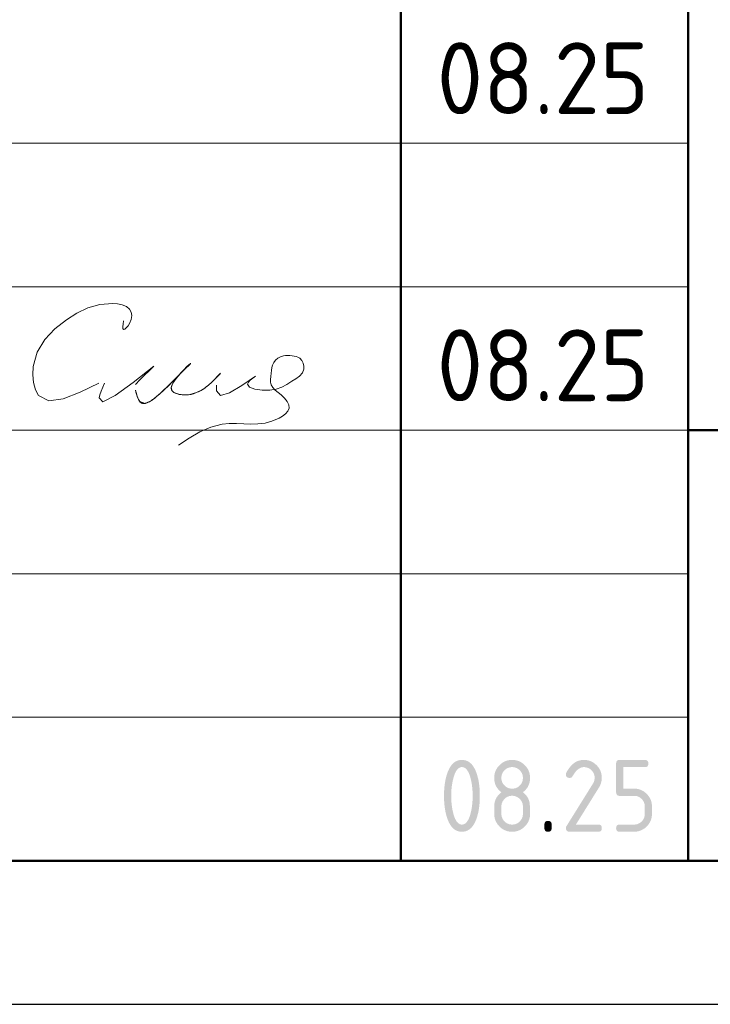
# Model space of a CAD drawing. Header units: millimetres. Extents: x 0 to 21005, y 0 to 14855.
# Tile 15 of 18: x 13586 to 14789, y 0 to 1715. Entities that reach past the tile are written whole.
import ezdxf

# ---------------------------------------------------------------- set-up
doc = ezdxf.new("R2010")
doc.units = ezdxf.units.MM
doc.layers.add('Standard', color=7, linetype='Continuous', lineweight=25)
doc.styles.add('ISOCPEUR', font='txt')

msp = doc.modelspace()

# ---------------------------------------------------------------- hatches: boundary and pattern name
at = {"layer": 'Standard', "linetype": 'Continuous', "lineweight": 25, "transparency": 33554687}
h = msp.add_hatch(color=7, dxfattribs=at)
h.paths.add_polyline_path([(14374.9, 363.1), (14374.9, 367), (14374.7, 370.8), (14374.5, 374.6), (14374.1, 378.2), (14373.7, 381.9), (14373.1, 385.4), (14372.4, 389), (14371.6, 392.4), (14371, 395), (14370.3, 397.3), (14369.6, 399.5), (14368.8, 401.5), (14368, 403.4), (14367.1, 405), (14366.2, 406.6), (14365.3, 407.9), (14364.3, 409.2), (14363.3, 410.2), (14362.2, 411.2), (14361.1, 411.8), (14360, 412.5), (14358.8, 412.8), (14357.5, 413.1), (14356.2, 413.1), (14355, 413.1), (14353.8, 412.8), (14352.6, 412.5), (14351.4, 411.8), (14350.3, 411.2), (14349.3, 410.2), (14348.2, 409.2), (14347.3, 407.9), (14346.3, 406.6), (14345.5, 405), (14344.6, 403.4), (14343.8, 401.4), (14343, 399.5), (14342.3, 397.2), (14341.6, 394.9), (14341, 392.3), (14340.1, 388.8), (14339.5, 385.2), (14338.8, 381.6), (14338.4, 378), (14338, 374.4), (14337.8, 370.6), (14337.6, 366.9), (14337.6, 363.1), (14337.6, 359.3), (14337.8, 355.5), (14338, 351.8), (14338.4, 348.1), (14338.8, 344.5), (14339.4, 340.9), (14340, 337.3), (14340.9, 333.9), (14341.5, 331.3), (14342.2, 329), (14342.9, 326.8), (14343.7, 324.8), (14344.5, 322.9), (14345.4, 321.3), (14346.3, 319.6), (14347.2, 318.4), (14348.2, 317.1), (14349.2, 316.1), (14350.3, 315.1), (14351.4, 314.5), (14352.5, 313.8), (14353.7, 313.5), (14354.9, 313.2), (14356.2, 313.2), (14357.5, 313.2), (14358.8, 313.5), (14360, 313.8), (14361.1, 314.5), (14362.2, 315.1), (14363.3, 316.1), (14364.3, 317.1), (14365.3, 318.4), (14366.2, 319.6), (14367.1, 321.3), (14368, 322.9), (14368.8, 324.8), (14369.6, 326.8), (14370.3, 329), (14371, 331.3), (14371.6, 333.9), (14372.4, 337.3), (14373.1, 340.9), (14373.7, 344.5), (14374.1, 348.1), (14374.5, 351.8), (14374.7, 355.5), (14374.9, 359.3)])
h.paths.add_polyline_path([(14387.4, 363.1), (14387.4, 360.4), (14387.4, 357.7), (14387.3, 355), (14387.1, 352.3), (14386.9, 349.7), (14386.7, 347.2), (14386.4, 344.7), (14386.1, 342.3), (14385.7, 339.9), (14385.3, 337.6), (14384.9, 335.3), (14384.4, 333), (14383.8, 330.8), (14383.2, 328.7), (14382.6, 326.5), (14382, 324.5), (14381, 321.5), (14379.8, 318.9), (14378.6, 316.3), (14377.3, 314.1), (14376, 311.8), (14374.6, 310), (14373.1, 308.1), (14371.5, 306.6), (14369.9, 305.1), (14368.1, 304), (14366.4, 302.9), (14364.5, 302.1), (14362.6, 301.4), (14360.5, 301), (14358.5, 300.6), (14356.2, 300.6), (14354, 300.6), (14352, 301), (14349.9, 301.4), (14348, 302.1), (14346.1, 302.9), (14344.3, 304), (14342.6, 305.1), (14341, 306.6), (14339.4, 308.1), (14337.9, 309.9), (14336.5, 311.8), (14335.2, 314), (14333.9, 316.2), (14332.7, 318.8), (14331.5, 321.4), (14330.5, 324.4), (14329.8, 326.4), (14329.2, 328.6), (14328.6, 330.7), (14328.1, 332.9), (14327.6, 335.2), (14327.2, 337.5), (14326.8, 339.8), (14326.4, 342.2), (14326.1, 344.7), (14325.8, 347.2), (14325.6, 349.7), (14325.4, 352.3), (14325.2, 354.9), (14325.1, 357.6), (14325.1, 360.3), (14325.1, 363.1), (14325.1, 365.9), (14325.1, 368.7), (14325.2, 371.4), (14325.4, 374), (14325.6, 376.6), (14325.8, 379.1), (14326.1, 381.6), (14326.4, 384), (14326.8, 386.5), (14327.2, 388.8), (14327.6, 391.1), (14328.1, 393.3), (14328.6, 395.6), (14329.2, 397.7), (14329.8, 399.8), (14330.5, 401.9), (14331.5, 404.8), (14332.7, 407.4), (14333.9, 410), (14335.2, 412.3), (14336.5, 414.5), (14337.9, 416.4), (14339.4, 418.2), (14341, 419.7), (14342.6, 421.2), (14344.3, 422.3), (14346.1, 423.4), (14348, 424.2), (14349.9, 424.9), (14352, 425.3), (14354, 425.6), (14356.2, 425.6), (14358.5, 425.6), (14360.5, 425.3), (14362.6, 424.9), (14364.5, 424.2), (14366.4, 423.4), (14368.1, 422.3), (14369.9, 421.2), (14371.5, 419.7), (14373.1, 418.2), (14374.6, 416.3), (14376, 414.5), (14377.3, 412.2), (14378.6, 410), (14379.8, 407.4), (14381, 404.8), (14382, 401.8), (14382.6, 399.7), (14383.2, 397.6), (14383.8, 395.5), (14384.4, 393.3), (14384.9, 391), (14385.3, 388.7), (14385.7, 386.4), (14386.1, 384), (14386.4, 381.6), (14386.7, 379.1), (14386.9, 376.5), (14387.1, 373.9), (14387.3, 371.3), (14387.4, 368.6), (14387.4, 365.9)], flags=16)
h = msp.add_hatch(color=7, dxfattribs=at)
h.paths.add_polyline_path([(14443.7, 313.2), (14445.6, 313.2), (14447.4, 313.5), (14449.2, 313.8), (14450.9, 314.5), (14452.6, 315.2), (14454.1, 316.2), (14455.6, 317.2), (14456.9, 318.6), (14458.3, 320), (14459.3, 321.5), (14460.3, 323), (14461, 324.7), (14461.7, 326.3), (14462, 328.1), (14462.3, 329.9), (14462.3, 331.9), (14462.3, 344.4), (14462.3, 346.4), (14462, 348.1), (14461.7, 349.9), (14461, 351.6), (14460.3, 353.3), (14459.3, 354.8), (14458.2, 356.3), (14456.9, 357.7), (14455.5, 359), (14454, 360.1), (14452.5, 361.1), (14450.8, 361.8), (14449.2, 362.5), (14447.4, 362.8), (14445.6, 363.2), (14443.7, 363.2), (14441.7, 363.2), (14439.9, 362.8), (14438.1, 362.5), (14436.5, 361.8), (14434.8, 361.1), (14433.3, 360.1), (14431.8, 359.1), (14430.4, 357.7), (14429.1, 356.3), (14428.1, 354.8), (14427, 353.3), (14426.4, 351.7), (14425.7, 350), (14425.3, 348.2), (14425, 346.4), (14425, 344.4), (14425, 331.9), (14425, 329.9), (14425.3, 328.1), (14425.7, 326.3), (14426.4, 324.7), (14427, 323), (14428.1, 321.5), (14429.1, 320), (14430.4, 318.6), (14431.8, 317.2), (14433.3, 316.2), (14434.8, 315.2), (14436.5, 314.5), (14438.1, 313.8), (14439.9, 313.5), (14441.7, 313.2)])
h.paths.add_polyline_path([(14443.7, 300.6), (14442.1, 300.6), (14440.5, 300.8), (14438.9, 300.9), (14437.4, 301.2), (14435.9, 301.5), (14434.5, 301.9), (14433.1, 302.4), (14431.7, 302.9), (14430.3, 303.5), (14429, 304.2), (14427.7, 304.9), (14426.4, 305.8), (14425.1, 306.6), (14423.9, 307.6), (14422.7, 308.6), (14421.6, 309.8), (14420.5, 310.9), (14419.5, 312.1), (14418.5, 313.3), (14417.6, 314.6), (14416.8, 315.9), (14416, 317.2), (14415.3, 318.5), (14414.8, 319.9), (14414.2, 321.3), (14413.8, 322.7), (14413.3, 324.1), (14413.1, 325.6), (14412.8, 327.1), (14412.6, 328.7), (14412.5, 330.3), (14412.5, 331.9), (14412.5, 344.4), (14412.5, 346.3), (14412.7, 348.2), (14412.9, 350), (14413.3, 351.8), (14413.7, 353.5), (14414.2, 355.2), (14414.8, 356.8), (14415.6, 358.4), (14416.4, 360), (14417.4, 361.4), (14418.4, 362.9), (14419.5, 364.3), (14420.7, 365.7), (14422.1, 366.9), (14423.4, 368.2), (14425, 369.4), (14423.4, 370.6), (14422.1, 371.9), (14420.7, 373.1), (14419.5, 374.5), (14418.4, 375.9), (14417.4, 377.3), (14416.4, 378.8), (14415.6, 380.4), (14414.8, 381.9), (14414.2, 383.6), (14413.7, 385.3), (14413.3, 387), (14412.9, 388.8), (14412.7, 390.6), (14412.5, 392.4), (14412.5, 394.4), (14412.5, 396), (14412.6, 397.6), (14412.8, 399.1), (14413.1, 400.6), (14413.3, 402.1), (14413.8, 403.6), (14414.2, 405), (14414.8, 406.4), (14415.3, 407.8), (14416, 409.1), (14416.8, 410.4), (14417.6, 411.7), (14418.5, 413), (14419.5, 414.2), (14420.5, 415.4), (14421.6, 416.5), (14422.7, 417.6), (14423.9, 418.6), (14425.1, 419.6), (14426.4, 420.5), (14427.7, 421.4), (14429, 422.1), (14430.3, 422.8), (14431.7, 423.4), (14433.1, 423.9), (14434.5, 424.4), (14435.9, 424.8), (14437.4, 425.1), (14438.9, 425.4), (14440.5, 425.5), (14442.1, 425.6), (14443.7, 425.6), (14445.3, 425.6), (14446.9, 425.5), (14448.4, 425.4), (14449.9, 425.1), (14451.4, 424.8), (14452.8, 424.4), (14454.3, 423.9), (14455.7, 423.4), (14457, 422.8), (14458.4, 422.1), (14459.7, 421.4), (14460.9, 420.5), (14462.2, 419.6), (14463.4, 418.6), (14464.6, 417.6), (14465.7, 416.5), (14466.9, 415.4), (14467.9, 414.2), (14468.9, 413), (14469.7, 411.7), (14470.6, 410.4), (14471.3, 409.1), (14472, 407.8), (14472.6, 406.4), (14473.2, 405), (14473.6, 403.6), (14474, 402.1), (14474.3, 400.6), (14474.6, 399.1), (14474.7, 397.6), (14474.9, 396), (14474.9, 394.4), (14474.9, 392.4), (14474.7, 390.6), (14474.5, 388.8), (14474.1, 387), (14473.7, 385.3), (14473.1, 383.6), (14472.5, 381.9), (14471.7, 380.4), (14471, 378.8), (14470, 377.3), (14469, 375.9), (14467.8, 374.5), (14466.7, 373.1), (14465.3, 371.9), (14463.9, 370.6), (14462.3, 369.4), (14464.6, 367.7), (14466.4, 365.8), (14468.3, 363.9), (14469.7, 361.8), (14471.1, 359.7), (14472.1, 357.4), (14473.1, 355.1), (14473.7, 352.6), (14473.9, 352), (14474, 351.2), (14474.1, 350.4), (14474.2, 349.5), (14474.3, 348.5), (14474.4, 347.4), (14474.5, 346.2), (14474.6, 344.9), (14474.6, 343.6), (14474.7, 342.2), (14474.8, 340.7), (14474.8, 339.1), (14474.8, 337.5), (14474.8, 335.7), (14474.9, 333.9), (14474.9, 331.9), (14474.9, 330.3), (14474.7, 328.7), (14474.6, 327.1), (14474.3, 325.6), (14474, 324.1), (14473.6, 322.7), (14473.2, 321.3), (14472.6, 319.9), (14472, 318.5), (14471.3, 317.2), (14470.6, 315.9), (14469.7, 314.6), (14468.9, 313.3), (14467.9, 312.1), (14466.9, 310.9), (14465.7, 309.8), (14464.6, 308.6), (14463.4, 307.6), (14462.2, 306.6), (14460.9, 305.8), (14459.7, 304.9), (14458.4, 304.2), (14457, 303.5), (14455.7, 302.9), (14454.3, 302.4), (14452.8, 301.9), (14451.4, 301.5), (14449.9, 301.2), (14448.4, 300.9), (14446.9, 300.8), (14445.3, 300.6)], flags=16)
h.paths.add_polyline_path([(14443.7, 375.6), (14445.6, 375.6), (14447.4, 376), (14449.2, 376.3), (14450.9, 377), (14452.6, 377.7), (14454.1, 378.7), (14455.6, 379.7), (14456.9, 381.1), (14458.3, 382.4), (14459.3, 383.9), (14460.3, 385.4), (14461, 387.1), (14461.7, 388.8), (14462, 390.6), (14462.3, 392.4), (14462.3, 394.4), (14462.3, 396.3), (14462, 398.1), (14461.7, 399.9), (14461, 401.6), (14460.3, 403.2), (14459.3, 404.7), (14458.2, 406.2), (14456.9, 407.6), (14455.5, 409), (14454, 410), (14452.5, 411.1), (14450.8, 411.7), (14449.2, 412.4), (14447.4, 412.8), (14445.6, 413.1), (14443.7, 413.1), (14441.7, 413.1), (14439.9, 412.8), (14438.1, 412.4), (14436.5, 411.7), (14434.8, 411.1), (14433.3, 410), (14431.8, 409), (14430.4, 407.7), (14429.1, 406.3), (14428.1, 404.8), (14427, 403.3), (14426.4, 401.6), (14425.7, 400), (14425.3, 398.1), (14425, 396.3), (14425, 394.4), (14425, 392.4), (14425.3, 390.6), (14425.7, 388.8), (14426.4, 387.1), (14427, 385.4), (14428.1, 383.9), (14429.1, 382.4), (14430.4, 381.1), (14431.8, 379.7), (14433.3, 378.7), (14434.8, 377.7), (14436.5, 377), (14438.1, 376.3), (14439.9, 376), (14441.7, 375.6)])
for points in [[(14568.6, 425.6), (14570.2, 425.6), (14571.8, 425.5), (14573.3, 425.4), (14574.8, 425.1), (14576.3, 424.8), (14577.8, 424.4), (14579.2, 423.9), (14580.6, 423.4), (14582, 422.8), (14583.3, 422.1), (14584.6, 421.4), (14585.9, 420.5), (14587.1, 419.6), (14588.3, 418.6), (14589.5, 417.6), (14590.7, 416.5), (14591.8, 415.4), (14592.8, 414.2), (14593.8, 413), (14594.7, 411.7), (14595.5, 410.4), (14596.3, 409.1), (14597, 407.8), (14597.5, 406.4), (14598.1, 405), (14598.5, 403.6), (14599, 402.1), (14599.2, 400.6), (14599.5, 399.1), (14599.7, 397.6), (14599.8, 396), (14599.8, 394.4), (14599.8, 392.2), (14599.5, 389.9), (14599.1, 387.7), (14598.4, 385.5), (14597.7, 383.2), (14596.6, 380.9), (14595.6, 378.7), (14594.1, 376.4), (14554.8, 313.2), (14593.6, 313.2), (14594.4, 313.2), (14595, 313.1), (14595.7, 313), (14596.3, 312.8), (14596.9, 312.6), (14597.4, 312.3), (14597.9, 312), (14598.3, 311.6), (14598.7, 311.2), (14598.9, 310.7), (14599.2, 310.2), (14599.4, 309.6), (14599.6, 309.1), (14599.7, 308.4), (14599.8, 307.7), (14599.8, 306.9), (14599.8, 306.1), (14599.7, 305.4), (14599.6, 304.8), (14599.4, 304.2), (14599.2, 303.6), (14598.9, 303.1), (14598.7, 302.6), (14598.3, 302.2), (14597.9, 301.8), (14597.4, 301.5), (14596.9, 301.2), (14596.3, 301), (14595.7, 300.8), (14595, 300.7), (14594.4, 300.6), (14593.6, 300.6), (14543.6, 300.6), (14542.8, 300.6), (14542.1, 300.7), (14541.4, 300.8), (14540.9, 301), (14540.3, 301.2), (14539.8, 301.5), (14539.3, 301.8), (14538.9, 302.2), (14538.5, 302.6), (14538.2, 303.1), (14537.9, 303.6), (14537.7, 304.2), (14537.5, 304.7), (14537.4, 305.4), (14537.3, 306.1), (14537.3, 306.9), (14537.3, 307.8), (14537.6, 308.7), (14537.9, 309.6), (14538.4, 310.5), (14584.2, 384.1), (14585, 385.3), (14585.6, 386.6), (14586.2, 387.9), (14586.5, 389.1), (14586.9, 390.4), (14587.1, 391.7), (14587.3, 393.1), (14587.3, 394.4), (14587.3, 396.3), (14587, 398.1), (14586.6, 399.9), (14585.9, 401.6), (14585.3, 403.2), (14584.2, 404.7), (14583.2, 406.3), (14581.8, 407.6), (14580.5, 409), (14578.9, 410), (14577.4, 411.1), (14575.8, 411.7), (14574.1, 412.4), (14572.3, 412.8), (14570.5, 413.1), (14568.6, 413.1), (14567.3, 413.1), (14566, 412.9), (14564.7, 412.6), (14563.4, 412.1), (14562.1, 411.6), (14560.9, 410.9), (14559.6, 410.2), (14558.4, 409.2), (14557.2, 408.2), (14556, 407), (14554.8, 405.8), (14553.6, 404.3), (14552.4, 402.8), (14551.3, 401.1), (14550.1, 399.4), (14549, 397.4), (14548.6, 396.6), (14548, 396.1), (14547.5, 395.5), (14546.8, 395.1), (14546.1, 394.8), (14545.3, 394.6), (14544.5, 394.4), (14543.6, 394.4), (14542.8, 394.4), (14542.1, 394.5), (14541.4, 394.6), (14540.9, 394.8), (14540.3, 395), (14539.8, 395.3), (14539.3, 395.6), (14538.9, 395.9), (14538.5, 396.3), (14538.2, 396.8), (14537.9, 397.3), (14537.7, 397.9), (14537.5, 398.5), (14537.4, 399.2), (14537.3, 399.8), (14537.3, 400.6), (14537.3, 401.3), (14537.5, 402), (14537.6, 402.6), (14537.9, 403.2), (14539.4, 406), (14540.9, 408.4), (14542.5, 410.9), (14544.2, 413), (14545.9, 415.1), (14547.7, 416.9), (14549.5, 418.6), (14551.4, 420), (14553.3, 421.4), (14555.3, 422.5), (14557.4, 423.5), (14559.5, 424.2), (14561.7, 424.9), (14563.9, 425.3), (14566.2, 425.6)], [(14624.8, 369.4), (14624.8, 419.4), (14624.8, 420.2), (14624.9, 420.9), (14625, 421.5), (14625.2, 422.1), (14625.4, 422.7), (14625.7, 423.2), (14626, 423.7), (14626.4, 424.1), (14626.7, 424.5), (14627.2, 424.8), (14627.7, 425.1), (14628.3, 425.3), (14628.9, 425.4), (14629.6, 425.5), (14630.3, 425.6), (14631, 425.6), (14674.7, 425.6), (14675.4, 425.6), (14676.1, 425.5), (14676.8, 425.4), (14677.4, 425.3), (14678, 425.1), (14678.5, 424.8), (14679, 424.5), (14679.3, 424.1), (14679.7, 423.7), (14680, 423.2), (14680.3, 422.7), (14680.5, 422.1), (14680.7, 421.5), (14680.8, 420.8), (14680.9, 420.2), (14680.9, 419.4), (14680.9, 418.6), (14680.8, 417.9), (14680.7, 417.2), (14680.5, 416.6), (14680.3, 416.1), (14680, 415.6), (14679.7, 415.1), (14679.3, 414.7), (14679, 414.3), (14678.5, 414), (14678, 413.7), (14677.4, 413.5), (14676.8, 413.3), (14676.1, 413.2), (14675.4, 413.1), (14674.7, 413.1), (14637.3, 413.1), (14637.3, 375.7), (14656, 375.7), (14657.6, 375.7), (14659.2, 375.5), (14660.8, 375.4), (14662.2, 375.1), (14663.7, 374.8), (14665.2, 374.4), (14666.6, 373.9), (14668, 373.4), (14669.4, 372.8), (14670.7, 372.1), (14672, 371.4), (14673.3, 370.5), (14674.5, 369.6), (14675.7, 368.6), (14676.9, 367.6), (14678.1, 366.5), (14679.2, 365.3), (14680.2, 364.1), (14681.2, 362.9), (14682.1, 361.7), (14682.9, 360.4), (14683.6, 359.1), (14684.3, 357.7), (14684.9, 356.4), (14685.5, 355), (14685.9, 353.5), (14686.3, 352.1), (14686.6, 350.6), (14686.9, 349.1), (14687, 347.6), (14687.2, 346), (14687.2, 344.4), (14687.2, 331.9), (14687.2, 330.3), (14687, 328.7), (14686.9, 327.2), (14686.6, 325.7), (14686.3, 324.1), (14685.9, 322.7), (14685.5, 321.3), (14684.9, 319.9), (14684.3, 318.5), (14683.6, 317.2), (14682.9, 315.9), (14682, 314.6), (14681.2, 313.3), (14680.2, 312.1), (14679.2, 310.9), (14678, 309.8), (14676.9, 308.6), (14675.7, 307.6), (14674.5, 306.6), (14673.2, 305.8), (14671.9, 304.9), (14670.6, 304.2), (14669.3, 303.5), (14667.9, 302.9), (14666.5, 302.4), (14665.1, 301.9), (14663.7, 301.5), (14662.2, 301.2), (14660.7, 300.9), (14659.1, 300.8), (14657.6, 300.6), (14656, 300.6), (14631, 300.6), (14630.3, 300.6), (14629.6, 300.7), (14628.9, 300.8), (14628.3, 301), (14627.7, 301.2), (14627.2, 301.5), (14626.7, 301.8), (14626.4, 302.2), (14626, 302.6), (14625.7, 303.1), (14625.4, 303.6), (14625.2, 304.2), (14625, 304.8), (14624.9, 305.4), (14624.8, 306.1), (14624.8, 306.9), (14624.8, 307.7), (14624.9, 308.4), (14625, 309.1), (14625.2, 309.6), (14625.4, 310.2), (14625.7, 310.7), (14626, 311.2), (14626.4, 311.6), (14626.7, 312), (14627.2, 312.3), (14627.7, 312.6), (14628.3, 312.8), (14628.9, 313), (14629.6, 313.1), (14630.3, 313.2), (14631, 313.2), (14656, 313.2), (14657.9, 313.2), (14659.7, 313.5), (14661.5, 313.8), (14663.2, 314.5), (14664.9, 315.2), (14666.4, 316.2), (14667.9, 317.2), (14669.2, 318.6), (14670.6, 320), (14671.6, 321.5), (14672.6, 323), (14673.3, 324.7), (14674, 326.3), (14674.3, 328.1), (14674.7, 329.9), (14674.7, 331.9), (14674.7, 344.4), (14674.7, 346.3), (14674.3, 348.1), (14674, 349.9), (14673.3, 351.6), (14672.6, 353.3), (14671.6, 354.8), (14670.6, 356.3), (14669.2, 357.7), (14667.8, 359), (14666.3, 360.1), (14664.8, 361.1), (14663.1, 361.8), (14661.5, 362.5), (14659.7, 362.8), (14657.9, 363.1), (14656, 363.1), (14631, 363.1), (14630.3, 363.1), (14629.6, 363.2), (14628.9, 363.3), (14628.3, 363.5), (14627.7, 363.7), (14627.2, 364), (14626.7, 364.3), (14626.4, 364.7), (14626, 365.1), (14625.7, 365.6), (14625.4, 366.1), (14625.2, 366.7), (14625, 367.2), (14624.9, 367.9), (14624.8, 368.6)], [(14499.9, 313.2), (14499.9, 313.9), (14500, 314.6), (14500.1, 315.3), (14500.3, 315.9), (14500.5, 316.5), (14500.8, 317), (14501.1, 317.5), (14501.5, 317.9), (14501.9, 318.3), (14502.4, 318.5), (14502.8, 318.8), (14503.4, 319), (14504, 319.2), (14504.7, 319.3), (14505.4, 319.4), (14506.2, 319.4), (14507, 319.4), (14507.6, 319.3), (14508.3, 319.2), (14508.9, 319), (14509.5, 318.8), (14510, 318.5), (14510.5, 318.3), (14510.9, 317.9), (14511.3, 317.5), (14511.6, 317), (14511.8, 316.5), (14512, 315.9), (14512.2, 315.3), (14512.3, 314.6), (14512.4, 313.9), (14512.4, 313.2), (14512.4, 306.9), (14512.4, 306.1), (14512.3, 305.4), (14512.2, 304.8), (14512, 304.2), (14511.8, 303.6), (14511.6, 303.1), (14511.3, 302.6), (14510.9, 302.2), (14510.5, 301.8), (14510, 301.5), (14509.5, 301.2), (14508.9, 301), (14508.3, 300.8), (14507.6, 300.7), (14507, 300.6), (14506.2, 300.6), (14505.4, 300.6), (14504.7, 300.7), (14504, 300.8), (14503.4, 301), (14502.8, 301.2), (14502.4, 301.5), (14501.9, 301.8), (14501.5, 302.2), (14501.1, 302.6), (14500.8, 303.1), (14500.5, 303.6), (14500.3, 304.2), (14500.1, 304.8), (14500, 305.4), (14499.9, 306.1), (14499.9, 306.9)]]:
    msp.add_hatch(color=7, dxfattribs=at).paths.add_polyline_path(points, flags=16)

# ---------------------------------------------------------------- linework, layer by layer
at = {"layer": 'Standard', "color": 7, "linetype": 'Continuous', "lineweight": 50, "transparency": 33554687}
for p, q in [((14250, 250), (14250, 3000)), ((14750, 250), (14750, 3000)), ((14750, 1000), (20750, 1000))]:
    msp.add_line(p, q, dxfattribs=at)
at = {"layer": 'Standard', "color": 7, "linetype": 'Continuous', "lineweight": 13, "transparency": 33554687}
for p, q in [((11500, 1500), (14750, 1500)), ((11500, 1250), (14750, 1250)), ((11500, 1250), (14750, 1250)), ((11500, 1000), (14750, 1000)), ((11500, 1000), (14750, 1000)), ((11500, 750), (14750, 750)), ((11500, 500), (14750, 500))]:
    msp.add_line(p, q, dxfattribs=at)
at = {"layer": 'Standard', "color": 7, "linetype": 'Continuous', "lineweight": 25, "transparency": 33554687}
msp.add_line((11500, 250), (20750, 250), dxfattribs=at)
msp.add_line((11500, 250), (20750, 250), dxfattribs=at)
msp.add_line((11500, 250), (20750, 250), dxfattribs=at)
msp.add_lwpolyline([(0, 0), (21000, 0), (21000, 14850), (0, 14850), (0, 0)], close=True, dxfattribs=at)
at = {"layer": 'Standard', "color": 7, "linetype": 'Continuous', "lineweight": 50, "transparency": 33554687}
msp.add_lwpolyline([(1000, 14600), (20750, 14600), (20750, 250), (1000, 250), (1000, 14600)], close=True, dxfattribs=at)
at = {"layer": 'Standard', "color": 7, "linetype": 'Continuous', "lineweight": 25, "transparency": 33554687}
msp.add_lwpolyline([(20750, 3000), (11500, 3000), (11500, 250), (20750, 250), (20750, 3000)], dxfattribs=at)
at = {"layer": 'Standard', "color": 250, "linetype": 'Continuous', "lineweight": 18, "true_color": 0x2d2d2d, "transparency": 33554687}
for points in [[(13766.8, 1190.3), (13766.1, 1185), (13765.6, 1180.4), (13765.8, 1176.9), (13766.8, 1175.3), (13768.9, 1175.8), (13771.7, 1178.2), (13774.7, 1181.7), (13777.4, 1185.9), (13780.3, 1192.9), (13781.2, 1199.7), (13780.2, 1205.8), (13777.4, 1210.9), (13772, 1215.5), (13764.8, 1218.4), (13756.6, 1219.9), (13748, 1220.5), (13725.6, 1218.8), (13705, 1213), (13685.8, 1204), (13667.7, 1192.5), (13647.5, 1176.5), (13629.9, 1157.8), (13616.6, 1136), (13609.4, 1110.8), (13608.7, 1096.7), (13609.9, 1082.9), (13613.3, 1070.5), (13618.7, 1060.7), (13636.7, 1051.3), (13661.8, 1054.6), (13691.6, 1066.3), (13723.8, 1082.2)], [(13935.9, 1099.6), (13935.6, 1099.3), (13935.4, 1099), (13935.1, 1098.7), (13934.9, 1098.4), (13931.1, 1094.4), (13927.3, 1090.3), (13923.4, 1086.4), (13919.4, 1082.5), (13916.8, 1080.2), (13914.3, 1078), (13911.6, 1075.9), (13908.9, 1073.8), (13906.6, 1072.3), (13904.3, 1070.8), (13902, 1069.4), (13899.5, 1068), (13897.4, 1067), (13895.2, 1066), (13893, 1065.1), (13890.8, 1064.3), (13888.7, 1063.6), (13886.5, 1063), (13884.4, 1062.5), (13882.2, 1062.2), (13880, 1061.9), (13877.9, 1061.7), (13875.7, 1061.6), (13873.6, 1061.5), (13871.4, 1061.6), (13869.2, 1061.8), (13867, 1062), (13864.8, 1062.4), (13863.1, 1062.7), (13861.3, 1063.2), (13859.6, 1063.7), (13857.9, 1064.3), (13856.8, 1064.7), (13855.7, 1065.2), (13854.7, 1065.8), (13853.7, 1066.5), (13853.1, 1066.9), (13852.6, 1067.4), (13852, 1067.9), (13851.5, 1068.5), (13851.2, 1069), (13850.9, 1069.5), (13850.7, 1070.1), (13850.4, 1070.6), (13850.3, 1071.2), (13850.1, 1071.9), (13850.1, 1072.5), (13850, 1073.2), (13850.1, 1074.1), (13850.2, 1075), (13850.4, 1075.8), (13850.6, 1076.7), (13851, 1078.1), (13851.6, 1079.4), (13852.2, 1080.7), (13852.8, 1081.9), (13854.1, 1084), (13855.4, 1085.9), (13856.8, 1087.9), (13858.2, 1089.8), (13860.9, 1093.2), (13863.7, 1096.5), (13866.6, 1099.7), (13869.7, 1102.8), (13873.1, 1106), (13876.6, 1109.2), (13880, 1112.6), (13883.4, 1116.2), (13883.5, 1116.3), (13883.6, 1116.4), (13883.7, 1116.5), (13883.8, 1116.6), (13883.8, 1116.6), (13883.8, 1116.6), (13883.8, 1116.6), (13883.8, 1116.6), (13883.8, 1116.6), (13883.8, 1116.6), (13883.8, 1116.6), (13883.8, 1116.6), (13883.8, 1116.6), (13883.8, 1116.6), (13883.8, 1116.6), (13883.8, 1116.6), (13883.8, 1116.6), (13883.8, 1116.6), (13883.8, 1116.6), (13883.8, 1116.5), (13883.8, 1116.5), (13883.7, 1116.4), (13883.6, 1116.3), (13883.6, 1116.2), (13877.4, 1110.8), (13871.8, 1105.2), (13866.4, 1099.5), (13861.1, 1093.8), (13853.5, 1085.9), (13845.6, 1078), (13837.6, 1070.4), (13829.3, 1062.9), (13826.5, 1060.4), (13823.6, 1057.9), (13820.6, 1055.5), (13817.6, 1053.3), (13815.8, 1052), (13814, 1050.8), (13812.2, 1049.7), (13810.2, 1048.7), (13809, 1048.2), (13807.8, 1047.7), (13806.6, 1047.3), (13805.3, 1046.9), (13804.4, 1046.7), (13803.5, 1046.6), (13802.6, 1046.6), (13801.7, 1046.6), (13801, 1046.7), (13800.3, 1046.8), (13799.7, 1046.9), (13799, 1047.2), (13798.4, 1047.4), (13797.8, 1047.8), (13797.2, 1048.1), (13796.6, 1048.6), (13796, 1049.1), (13795.4, 1049.7), (13794.9, 1050.4), (13794.4, 1051.1), (13793.6, 1052.3), (13792.9, 1053.6), (13792.3, 1054.9), (13791.7, 1056.3), (13790.5, 1059.6), (13789.4, 1062.9), (13788.5, 1066.3), (13787.6, 1069.8)], [(13787.6, 1069.8), (13789.2, 1064), (13790.9, 1058.5), (13792.8, 1053.7), (13795.1, 1050), (13804.3, 1046.7), (13816.6, 1052.6), (13831.4, 1064.8), (13848, 1080.8), (13861.9, 1094.6), (13874.2, 1106.7), (13882.1, 1114.7), (13883.3, 1116.2), (13880.8, 1113.9), (13876.6, 1109.8), (13871.3, 1104.5), (13865.6, 1098.5), (13858.5, 1090.1), (13852.9, 1082), (13850.1, 1074.6), (13851.5, 1068.6), (13854.5, 1065.9), (13858.9, 1063.9), (13864, 1062.5), (13869.5, 1061.8), (13882.4, 1062.2), (13894.2, 1065.6), (13905, 1071.2), (13914.7, 1078.4), (13920.3, 1083.4), (13925.6, 1088.6), (13930.8, 1094.1), (13935.9, 1099.6)], [(13996.9, 1094.4), (13991.9, 1090.7), (13987.5, 1087), (13984.3, 1083.5), (13982.8, 1080.3), (13986, 1075), (13995.6, 1071.5), (14008.5, 1069.6), (14021.7, 1069.7), (14033, 1071.6), (14042.4, 1075.1), (14051, 1079.7), (14059.8, 1085.2), (14066.7, 1089.4), (14073.1, 1094.2), (14078.3, 1099.7), (14081, 1106.4), (14081.1, 1111.6), (14079.8, 1116.9), (14077.3, 1121.7), (14073.7, 1125.5), (14070.7, 1127.2), (14067.4, 1128.4), (14063.9, 1129.2), (14060.3, 1129.7), (14056.5, 1130.1), (14052.8, 1130.3), (14049.1, 1130.2), (14045.4, 1129.7), (14040.3, 1128), (14035.7, 1125.4), (14031.6, 1121.9), (14028.5, 1117.9), (14026.5, 1113.6), (14025.3, 1109), (14024.6, 1104.1), (14024, 1099.1), (14023.3, 1093.8), (14022.9, 1088.6), (14023, 1083.6), (14024, 1079.1), (14026.8, 1074.3), (14031.1, 1070), (14036.2, 1065.8), (14041.7, 1061.4), (14047.3, 1056.1), (14051.9, 1050.3), (14054.8, 1044.4), (14055.4, 1038.5), (14053.3, 1033.3), (14049.2, 1028.6), (14043.8, 1024.4), (14037.7, 1020.8), (14025.4, 1015.5), (14013.3, 1012.4), (14001, 1011), (13988.7, 1010.7), (13976.2, 1011.2), (13963.5, 1011.7), (13951, 1011.7), (13938.7, 1010.7), (13918.8, 1005.6), (13899.7, 997), (13881.1, 986.1), (13862.9, 974)], [(13733.8, 1082.2), (13730.7, 1074.8), (13728, 1067.8), (13725.8, 1061.5), (13724.6, 1056.3), (13731.1, 1049.3), (13752.3, 1060.2), (13783.4, 1082.9), (13819.4, 1111.6)], [(13819.4, 1111.6), (13811.4, 1103.6), (13803.5, 1095.7), (13795.5, 1087.7), (13787.6, 1079.8)], [(13928.8, 1078.4), (13928.7, 1075.7), (13928.6, 1073.1), (13928.6, 1070.6), (13928.8, 1068.4), (13936, 1060.6), (13951.6, 1065.1), (13972.9, 1077.7), (13996.9, 1094.4)]]:
    msp.add_lwpolyline(points, dxfattribs=at)

# ---------------------------------------------------------------- texts
at = {"layer": 'Standard', "color": 7, "linetype": 'Continuous', "lineweight": 25, "transparency": 33554687, "char_height": 125, "width": 445.84, "attachment_point": 7, "style": 'ISOCPEUR'}
for insert in [(14312.5, 1550.6), (14312.5, 1050.6)]:
    msp.add_mtext('\\W0.94;08.25', dxfattribs=dict(at, insert=insert))

doc.saveas('drawing.dxf')
